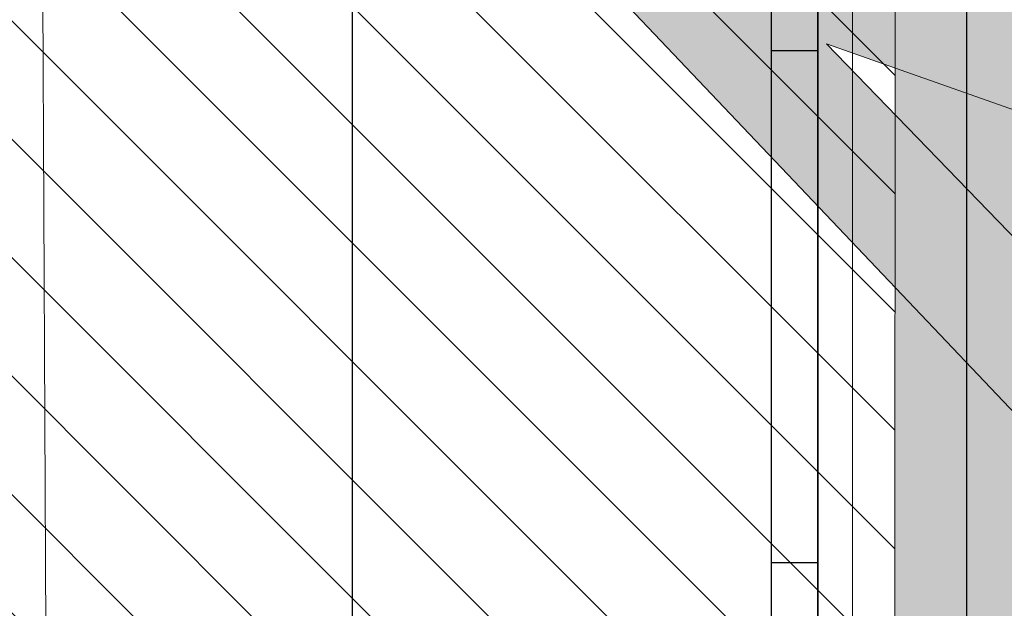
# Model space of a CAD drawing. Header units: millimetres. Extents: x -40276 to 214973, y -147941 to 35228.
# Tile 229 of 256: x -1180 to -121, y 15385 to 16017. Entities that reach past the tile are written whole.
import ezdxf

# ---------------------------------------------------------------- set-up
doc = ezdxf.new("R2010")
doc.units = ezdxf.units.MM
doc.header["$MEASUREMENT"] = 0
for name, color, linetype in [('1._POHLED ZÁPADNÍ_2_0_plochy', 7, 'Continuous'), ('1._POHLED ZÁPADNÍ_2_BT_ortho', 7, 'Continuous'), ('1._POHLED ZÁPADNÍ_2_Kresby a obrázky', 7, 'Continuous'), ('1._POHLED ZÁPADNÍ_2_Nové_Konstrukce - nosné', 7, 'Continuous'), ('1._POHLED ZÁPADNÍ_2_Situace - terén', 7, 'Continuous')]:
    doc.layers.add(name, color=color, linetype=linetype)

msp = doc.modelspace()

# ---------------------------------------------------------------- hatches: boundary and pattern name
at = {"layer": '1._POHLED ZÁPADNÍ_2_0_plochy', "linetype": 'Continuous', "lineweight": 0, "true_color": 0x725616}
msp.add_hatch(color=46, dxfattribs=at).paths.add_polyline_path([(-40276.1, 380), (-40276.1, -1043.7), (-26430.1, -1753.8), (-207.8, -1407.2, 0.378179), (2221.6, 744.4), (1454.6, 22244.4), (546.8, 28172), (-1346.6, 35227.5), (-3442.1, 35227.5), (-1029.2, 25664.9), (-238.4, 17796), (-239.2, 14109.2), (861.4, 14093.7), (783, 8563.1), (-240.5, 8577.6), (-242.4, 270.4), (-4572.2, 250.2), (-4572.6, 350.6), (-5872.7, 344.6), (-5872.2, 244.2), (-7761, 235.3), (-7759.9, 351.1), (-8809.8, 361.3), (-8811.1, 230.4), (-11400.3, 218.3), (-11400.4, 351.1), (-12450.4, 350.8), (-12450.3, 213.4), (-13471.2, 208.7), (-13473.3, 368.5), (-14863.3, 349.9), (-14861.3, 202.2), (-20482.2, 176), (-20484.8, 349.9), (-26651.8, 257.8), (-26680.1, 83.4), (-26744.6, -483.5), (-39550, 311.2)])
at = {"layer": '1._POHLED ZÁPADNÍ_2_0_plochy', "linetype": 'Continuous', "lineweight": 20, "true_color": 0xffaaaa}
h = msp.add_hatch(dxfattribs=at)
h.set_pattern_fill('Izolační_tvárnice_0002', color=21, style=0, pattern_type=2)
h.set_pattern_definition([(315, (-10360.18, 9405.31), (63.6396, 63.6396), [])])
h.paths.add_polyline_path([(-10906.3, 18690.2), (-10970.7, 9084.1), (-20311.4, 10009.9), (-20479.4, 269.7), (-242.3, 419.8), (-238.4, 17796)])
at = {"layer": '1._POHLED ZÁPADNÍ_2_Kresby a obrázky', "linetype": 'Continuous', "lineweight": 20, "true_color": 0x0080c0}
h = msp.add_hatch(color=142, dxfattribs=at)
h.paths.add_polyline_path([(-639.2, 16317.7), (-641.1, 16153.1), (424, 15032.2), (607.9, 14967.3), (616, 15663.7), (1003.8, 15526.8), (1006.3, 15737.1), (618.5, 15873.9), (621, 16094.2), (437.1, 16159.1), (434.5, 15938.8)])
h.paths.add_polyline_path([(426.3, 15228), (-312.5, 15991.3), (432.1, 15728.6)], flags=0)

# ---------------------------------------------------------------- linework, layer by layer
at = {"layer": '1._POHLED ZÁPADNÍ_2_0_plochy', "color": 7, "linetype": 'Continuous', "lineweight": 13, "flags": 128}
msp.add_lwpolyline([(-1029.2, 25664.9), (-238.4, 17796), (-239.2, 14109.2), (861.4, 14093.7), (783, 8563.1), (-240.5, 8577.6), (-242.4, 270.4), (-4572.2, 250.2), (-4572.6, 350.6), (-5872.7, 344.6), (-5872.2, 244.2), (-7761, 235.3), (-7759.9, 351.1), (-8809.8, 361.3), (-8811.1, 230.4), (-11400.3, 218.3)], dxfattribs=at)
at = {"layer": '1._POHLED ZÁPADNÍ_2_BT_ortho', "color": 142, "linetype": 'Continuous', "lineweight": 20, "true_color": 0x0080c0, "flags": 128}
msp.add_lwpolyline([(-234, 1319), (-149.1, 7654.9), (-1115, 7714.3), (-1163.3, 17864.4)], dxfattribs=at)
for points in [[(621, 16094.2), (618.5, 15873.9), (1006.3, 15737.1), (1003.8, 15526.8), (616, 15663.7), (607.9, 14967.3), (424, 15032.2), (-641.1, 16153.1), (-639.2, 16317.7), (434.5, 15938.8), (437.1, 16159.1)], [(432.1, 15728.6), (-312.5, 15991.3), (426.3, 15228)]]:
    msp.add_lwpolyline(points, close=True, dxfattribs=at)
at = {"layer": '1._POHLED ZÁPADNÍ_2_Nové_Konstrukce - nosné', "color": 1, "linetype": 'Continuous', "lineweight": 25}
for p, q in [((-821.7, 15292.7), (-821.7, 16790.1)), ((-321.5, 15290.1), (-321.5, 16774.4)), ((-321.7, 15358.7), (-321.7, 16708.7)), ((-161.5, 15359.7), (-161.5, 16709.7)), ((-371.7, 15983.7), (-371.7, 16033.7)), ((-321.7, 16033.7), (-321.7, 15983.7)), ((-321.7, 15983.7), (-371.7, 15983.7)), ((-371.7, 15433.7), (-371.7, 15983.7)), ((-321.7, 15983.7), (-321.7, 15433.7)), ((-371.7, 15358.7), (-371.7, 15433.7)), ((-371.7, 15433.7), (-321.7, 15433.7)), ((-321.7, 15433.7), (-321.7, 15358.7))]:
    msp.add_line(p, q, dxfattribs=at)
at = {"layer": '1._POHLED ZÁPADNÍ_2_Situace - terén', "color": 8, "linetype": 'Continuous', "lineweight": 13, "flags": 128}
msp.add_lwpolyline([(-284.5, 17970), (-284.5, 10970.3), (-321.7, 10970.3), (-321.7, 17970)], close=True, dxfattribs=at)

doc.saveas('drawing.dxf')
